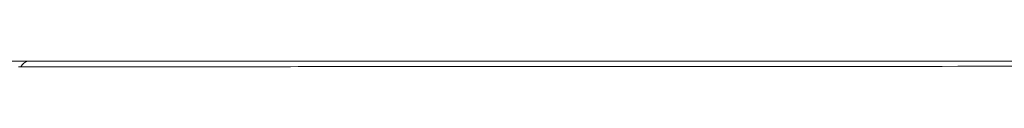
# Model space of a CAD drawing. Header units: millimetres. Extents: x -1 to 774, y -144 to 719.
# Tile 19 of 38: x 135.046 to 164.971, y 662.911 to 663.087. Entities that reach past the tile are written whole.
import ezdxf

# ---------------------------------------------------------------- set-up
doc = ezdxf.new("R2010")
doc.units = ezdxf.units.MM

msp = doc.modelspace()

# ---------------------------------------------------------------- linework, layer by layer
at = {"color": 7, "linetype": 'Continuous', "lineweight": 15}
msp.add_arc((135.345, 662.813), 0.278, 99.5499, 159.3121, dxfattribs=at)
for points, knots in [([(134.59, 663.087), (134.652, 663.087), (134.777, 663.087), (135.063, 663.087), (135.248, 663.087), (135.299, 663.087)], [0, 0, 0, 0, 0.418252, 0.841086, 1, 1, 1, 1]), ([(135.085, 662.911), (135.059, 662.911), (135.033, 662.911), (135.007, 662.911), (135.007, 662.911), (135.007, 662.911), (135.007, 662.911)], [0, 0, 0, 0, 0.00008451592, 0.00008451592, 0.00008451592, 0.00008457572, 0.00008457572, 0.00008457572, 0.00008457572]), ([(194.937, 662.911), (192.557, 662.913), (190.13, 662.915), (185.203, 662.919), (182.72, 662.92), (175.219, 662.926), (170.149, 662.928), (159.865, 662.928), (154.796, 662.926), (147.3, 662.921), (144.819, 662.919), (139.895, 662.915), (137.467, 662.913), (135.085, 662.911)], [0, 0, 0, 0, 0.125, 0.125, 0.25, 0.25, 0.5, 0.5, 0.75, 0.75, 0.875, 0.875, 1, 1, 1, 1]), ([(135.299, 663.087), (135.708, 663.087), (137.909, 663.087), (142.601, 663.087), (149.506, 663.087), (157.201, 663.087), (164.9, 663.087), (172.524, 663.087), (180.011, 663.087), (186.568, 663.087), (191.324, 663.087), (193.789, 663.087), (194.834, 663.087), (195.275, 663.087), (195.398, 663.087), (195.499, 663.087), (195.511, 663.087)], [0, 0, 0, 0, 0.021246, 0.114201, 0.23881, 0.363725, 0.488331, 0.609451, 0.730855, 0.851978, 0.934665, 0.970752, 0.981122, 0.987167, 0.998387, 1, 1, 1, 1])]:
    msp.add_open_spline(points, degree=3, knots=knots, dxfattribs=at)

doc.saveas('drawing.dxf')
